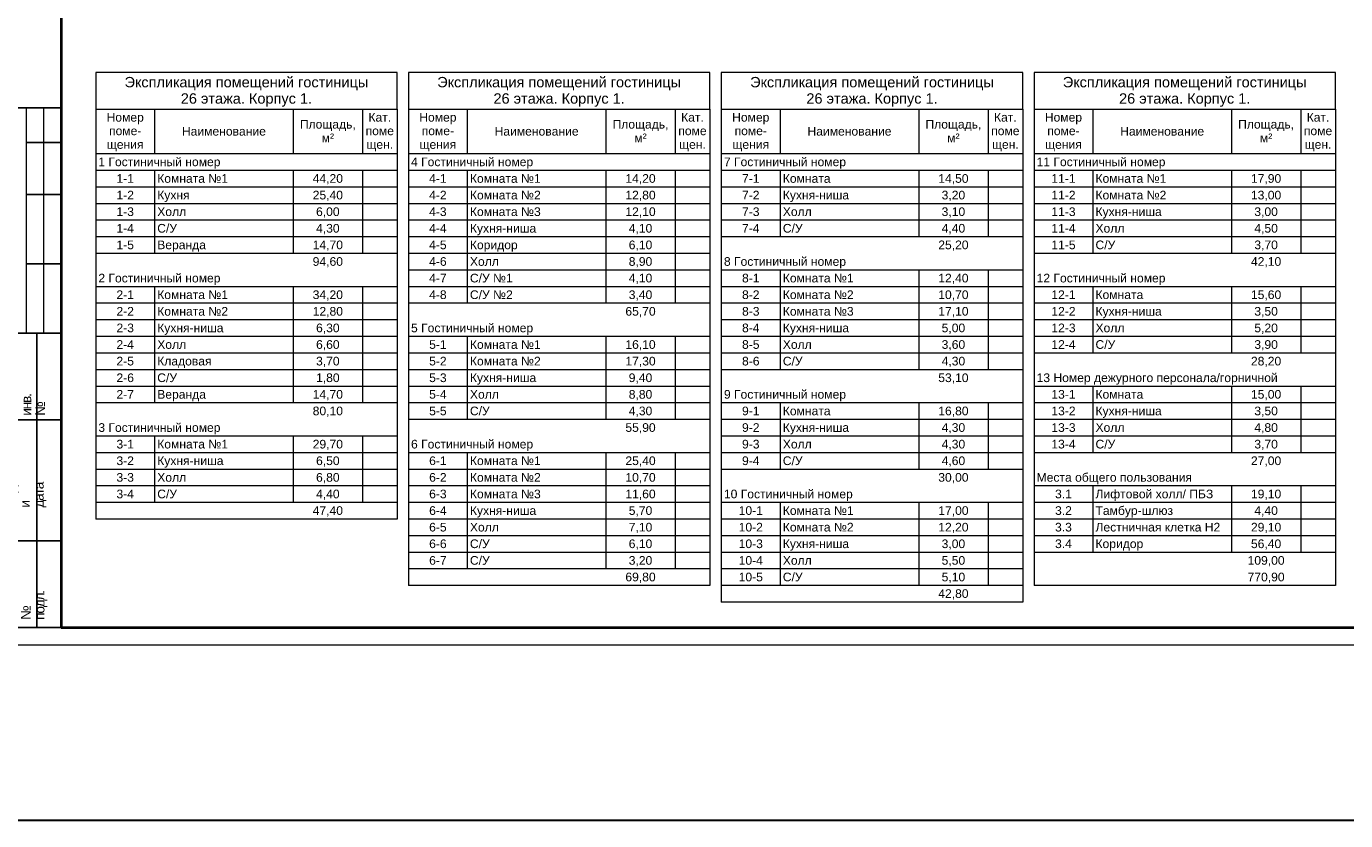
# Model space of a CAD drawing. Header units: millimetres. Extents: x 303602 to 13248484, y -10200551 to -26241.
# Tile 39 of 51: x 868067 to 906153, y -104490 to -81571. Entities that reach past the tile are written whole.
import ezdxf

# ---------------------------------------------------------------- set-up
doc = ezdxf.new("R2010")
doc.units = ezdxf.units.MM
for name, color, linetype, lineweight in [('A-010-M_LINE-T', 7, 'Continuous', 18), ('format-line3', 7, 'Continuous', 13), ('RC-Извещатели_пожарные', 1, 'Continuous', 30), ('Z-000-P_SCHED', 7, 'Continuous', 20), ('Рамка', 7, 'Continuous', 18)]:
    doc.layers.add(name, color=color, linetype=linetype, lineweight=lineweight)
doc.layers.add('формат', color=250, linetype='Continuous')
doc.styles.add('Arial', font='arial.ttf', dxfattribs={"width": 0.9, "height": 700})
doc.styles.add('Arial_4', font='arial.ttf', dxfattribs={"height": 3})
doc.styles.add('Arial_5', font='arial.ttf', dxfattribs={"height": 2.5})

# ---------------------------------------------------------------- blocks, each defined once
blk = doc.blocks.new('*U39')
for p, q in [((-574, 155), (-589, 155)), ((-574, 145), (-584, 145)), ((-574, 130), (-584, 130)), ((-574, 110), (-584, 110)), ((-574, 90), (-587, 90)), ((-581, 5), (-581, 90)), ((-574, 65), (-587, 65)), ((-574, 30), (-587, 30)), ((-574, 5), (-587, 5))]:
    blk.add_line(p, q)
at = {"color": 0, "lineweight": 0}
blk.add_lwpolyline([(-594, 0), (0, 0), (0, 420), (-594, 420)], close=True, dxfattribs=at)
at = {"lineweight": 40}
blk.add_lwpolyline([(-574, 5), (-5, 5), (-5, 415), (-574, 415)], close=True, dxfattribs=at)
at = {"layer": 'format-line3', "linetype": 'ByBlock'}
for p, q in [((-584, 90), (-584, 155)), ((-579, 90), (-579, 155))]:
    blk.add_line(p, q, dxfattribs=at)
at = {"char_height": 2.8, "width": 0.2, "attachment_point": 4, "rotation": 90, "line_spacing_factor": 0.857143, "style": 'Arial'}
for s, insert in [('{\\W0.62543;\\T0.75; \\W1;Взаим. инв. №}', (-584, 66.14)), ('{\\W0.5838;\\T0.8; \\W1;Подп. и дата}', (-584, 39.63)), ('{\\W0.5838;\\T0.8; \\W1;Инв. № подл.}', (-583.77, 7.25))]:
    blk.add_mtext(s, dxfattribs=dict(at, insert=insert))
at = {"style": 'Arial', "width": 0.9, "flags": 8}
blk.add_attdef('FORMAT', (-36.87, 1.26), '', height=2.8, dxfattribs=at)

msp = doc.modelspace()

# ---------------------------------------------------------------- linework, layer by layer
at = {"layer": 'A-010-M_LINE-T'}
for p, q in [((870070, -82904), (870070, -83962)), ((878770, -82904), (870070, -82904)), ((878770, -83962), (878770, -82904)), ((879097, -82904), (879097, -83962)), ((887797, -82904), (879097, -82904)), ((887797, -83962), (887797, -82904)), ((888130, -82904), (888130, -83962)), ((896830, -82904), (888130, -82904)), ((896830, -83962), (896830, -82904)), ((897157, -82904), (897157, -83962)), ((905857, -82904), (897157, -82904)), ((905857, -83962), (905857, -82904)), ((870070, -83962), (870070, -95792)), ((870070, -83962), (878770, -83962)), ((871770, -83962), (871770, -85250)), ((875770, -83962), (875770, -85250)), ((877770, -83962), (877770, -85250)), ((878770, -83962), (878770, -95792)), ((879097, -83962), (879097, -97709)), ((879097, -83962), (887797, -83962)), ((880797, -83962), (880797, -85250)), ((884797, -83962), (884797, -85250)), ((886797, -83962), (886797, -85250)), ((887797, -83962), (887797, -97709)), ((888130, -83962), (888130, -98188)), ((888130, -83962), (896830, -83962)), ((889830, -83962), (889830, -85250)), ((893830, -83962), (893830, -85250)), ((895830, -83962), (895830, -85250)), ((896830, -83962), (896830, -98188)), ((897157, -83962), (897157, -97709)), ((897157, -83962), (905857, -83962)), ((898857, -83962), (898857, -85250)), ((902857, -83962), (902857, -85250)), ((904857, -83962), (904857, -85250)), ((905857, -83962), (905857, -97709)), ((871770, -85250), (870070, -85250)), ((875770, -85250), (871770, -85250)), ((877770, -85250), (875770, -85250)), ((878770, -85250), (877770, -85250)), ((880797, -85250), (879097, -85250)), ((884797, -85250), (880797, -85250)), ((886797, -85250), (884797, -85250)), ((887797, -85250), (886797, -85250)), ((889830, -85250), (888130, -85250)), ((893830, -85250), (889830, -85250)), ((895830, -85250), (893830, -85250)), ((896830, -85250), (895830, -85250)), ((898857, -85250), (897157, -85250)), ((902857, -85250), (898857, -85250)), ((904857, -85250), (902857, -85250)), ((905857, -85250), (904857, -85250)), ((871770, -85729), (870070, -85729)), ((875770, -85729), (871770, -85729)), ((871770, -85729), (871770, -86208)), ((877770, -85729), (875770, -85729)), ((875770, -85729), (875770, -86208)), ((878770, -85729), (877770, -85729)), ((877770, -85729), (877770, -86208)), ((880797, -85729), (879097, -85729)), ((884797, -85729), (880797, -85729)), ((880797, -85729), (880797, -86208)), ((886797, -85729), (884797, -85729)), ((884797, -85729), (884797, -86208)), ((887797, -85729), (886797, -85729)), ((886797, -85729), (886797, -86208)), ((889830, -85729), (888130, -85729)), ((893830, -85729), (889830, -85729)), ((889830, -85729), (889830, -86208)), ((895830, -85729), (893830, -85729)), ((893830, -85729), (893830, -86208)), ((896830, -85729), (895830, -85729)), ((895830, -85729), (895830, -86208)), ((898857, -85729), (897157, -85729)), ((902857, -85729), (898857, -85729)), ((898857, -85729), (898857, -86208)), ((904857, -85729), (902857, -85729)), ((902857, -85729), (902857, -86208)), ((905857, -85729), (904857, -85729)), ((904857, -85729), (904857, -86208)), ((871770, -86208), (870070, -86208)), ((875770, -86208), (871770, -86208)), ((871770, -86208), (871770, -86687)), ((877770, -86208), (875770, -86208)), ((875770, -86208), (875770, -86687)), ((878770, -86208), (877770, -86208)), ((877770, -86208), (877770, -86687)), ((880797, -86208), (879097, -86208)), ((884797, -86208), (880797, -86208)), ((880797, -86208), (880797, -86687)), ((886797, -86208), (884797, -86208)), ((884797, -86208), (884797, -86687)), ((887797, -86208), (886797, -86208)), ((886797, -86208), (886797, -86687)), ((889830, -86208), (888130, -86208)), ((893830, -86208), (889830, -86208)), ((889830, -86208), (889830, -86687)), ((895830, -86208), (893830, -86208)), ((893830, -86208), (893830, -86687)), ((896830, -86208), (895830, -86208)), ((895830, -86208), (895830, -86687)), ((898857, -86208), (897157, -86208)), ((902857, -86208), (898857, -86208)), ((898857, -86208), (898857, -86687)), ((904857, -86208), (902857, -86208)), ((902857, -86208), (902857, -86687)), ((905857, -86208), (904857, -86208)), ((904857, -86208), (904857, -86687)), ((871770, -86687), (870070, -86687)), ((875770, -86687), (871770, -86687)), ((871770, -86687), (871770, -87167)), ((877770, -86687), (875770, -86687)), ((875770, -86687), (875770, -87167)), ((878770, -86687), (877770, -86687)), ((877770, -86687), (877770, -87167)), ((880797, -86687), (879097, -86687)), ((884797, -86687), (880797, -86687)), ((880797, -86687), (880797, -87167)), ((886797, -86687), (884797, -86687)), ((884797, -86687), (884797, -87167)), ((887797, -86687), (886797, -86687)), ((886797, -86687), (886797, -87167)), ((889830, -86687), (888130, -86687)), ((893830, -86687), (889830, -86687)), ((889830, -86687), (889830, -87167)), ((895830, -86687), (893830, -86687)), ((893830, -86687), (893830, -87167)), ((896830, -86687), (895830, -86687)), ((895830, -86687), (895830, -87167)), ((898857, -86687), (897157, -86687)), ((902857, -86687), (898857, -86687)), ((898857, -86687), (898857, -87167)), ((904857, -86687), (902857, -86687)), ((902857, -86687), (902857, -87167)), ((905857, -86687), (904857, -86687)), ((904857, -86687), (904857, -87167)), ((871770, -87167), (870070, -87167)), ((875770, -87167), (871770, -87167)), ((871770, -87167), (871770, -87646)), ((877770, -87167), (875770, -87167)), ((875770, -87167), (875770, -87646)), ((878770, -87167), (877770, -87167)), ((877770, -87167), (877770, -87646)), ((880797, -87167), (879097, -87167)), ((884797, -87167), (880797, -87167)), ((880797, -87167), (880797, -87646)), ((886797, -87167), (884797, -87167)), ((884797, -87167), (884797, -87646)), ((887797, -87167), (886797, -87167)), ((886797, -87167), (886797, -87646)), ((889830, -87167), (888130, -87167)), ((893830, -87167), (889830, -87167)), ((889830, -87167), (889830, -87646)), ((895830, -87167), (893830, -87167)), ((893830, -87167), (893830, -87646)), ((896830, -87167), (895830, -87167)), ((895830, -87167), (895830, -87646)), ((898857, -87167), (897157, -87167)), ((902857, -87167), (898857, -87167)), ((898857, -87167), (898857, -87646)), ((904857, -87167), (902857, -87167)), ((902857, -87167), (902857, -87646)), ((905857, -87167), (904857, -87167)), ((904857, -87167), (904857, -87646)), ((871770, -87646), (870070, -87646)), ((875770, -87646), (871770, -87646)), ((871770, -87646), (871770, -88125)), ((877770, -87646), (875770, -87646)), ((875770, -87646), (875770, -88125)), ((878770, -87646), (877770, -87646)), ((877770, -87646), (877770, -88125)), ((880797, -87646), (879097, -87646)), ((884797, -87646), (880797, -87646)), ((880797, -87646), (880797, -88125)), ((886797, -87646), (884797, -87646)), ((884797, -87646), (884797, -88125)), ((887797, -87646), (886797, -87646)), ((886797, -87646), (886797, -88125)), ((889830, -87646), (888130, -87646)), ((893830, -87646), (889830, -87646)), ((895830, -87646), (893830, -87646)), ((896830, -87646), (895830, -87646)), ((898857, -87646), (897157, -87646)), ((902857, -87646), (898857, -87646)), ((898857, -87646), (898857, -88125)), ((904857, -87646), (902857, -87646)), ((902857, -87646), (902857, -88125)), ((905857, -87646), (904857, -87646)), ((904857, -87646), (904857, -88125)), ((871770, -88125), (870070, -88125)), ((875770, -88125), (871770, -88125)), ((877770, -88125), (875770, -88125)), ((878770, -88125), (877770, -88125)), ((880797, -88125), (879097, -88125)), ((884797, -88125), (880797, -88125)), ((880797, -88125), (880797, -88604)), ((886797, -88125), (884797, -88125)), ((884797, -88125), (884797, -88604)), ((887797, -88125), (886797, -88125)), ((886797, -88125), (886797, -88604)), ((898857, -88125), (897157, -88125)), ((902857, -88125), (898857, -88125)), ((904857, -88125), (902857, -88125)), ((905857, -88125), (904857, -88125)), ((880797, -88604), (879097, -88604)), ((884797, -88604), (880797, -88604)), ((880797, -88604), (880797, -89083)), ((886797, -88604), (884797, -88604)), ((884797, -88604), (884797, -89083)), ((887797, -88604), (886797, -88604)), ((886797, -88604), (886797, -89083)), ((889830, -88604), (888130, -88604)), ((893830, -88604), (889830, -88604)), ((889830, -88604), (889830, -89083)), ((895830, -88604), (893830, -88604)), ((893830, -88604), (893830, -89083)), ((896830, -88604), (895830, -88604)), ((895830, -88604), (895830, -89083)), ((871770, -89083), (870070, -89083)), ((875770, -89083), (871770, -89083)), ((871770, -89083), (871770, -89562)), ((877770, -89083), (875770, -89083)), ((875770, -89083), (875770, -89562)), ((878770, -89083), (877770, -89083)), ((877770, -89083), (877770, -89562)), ((880797, -89083), (879097, -89083)), ((884797, -89083), (880797, -89083)), ((880797, -89083), (880797, -89562)), ((886797, -89083), (884797, -89083)), ((884797, -89083), (884797, -89562)), ((887797, -89083), (886797, -89083)), ((886797, -89083), (886797, -89562)), ((889830, -89083), (888130, -89083)), ((893830, -89083), (889830, -89083)), ((889830, -89083), (889830, -89562)), ((895830, -89083), (893830, -89083)), ((893830, -89083), (893830, -89562)), ((896830, -89083), (895830, -89083)), ((895830, -89083), (895830, -89562)), ((898857, -89083), (897157, -89083)), ((902857, -89083), (898857, -89083)), ((898857, -89083), (898857, -89562)), ((904857, -89083), (902857, -89083)), ((902857, -89083), (902857, -89562)), ((905857, -89083), (904857, -89083)), ((904857, -89083), (904857, -89562)), ((871770, -89562), (870070, -89562)), ((875770, -89562), (871770, -89562)), ((871770, -89562), (871770, -90042)), ((877770, -89562), (875770, -89562)), ((875770, -89562), (875770, -90042)), ((878770, -89562), (877770, -89562)), ((877770, -89562), (877770, -90042)), ((880797, -89562), (879097, -89562)), ((884797, -89562), (880797, -89562)), ((886797, -89562), (884797, -89562)), ((887797, -89562), (886797, -89562)), ((889830, -89562), (888130, -89562)), ((893830, -89562), (889830, -89562)), ((889830, -89562), (889830, -90042)), ((895830, -89562), (893830, -89562)), ((893830, -89562), (893830, -90042)), ((896830, -89562), (895830, -89562)), ((895830, -89562), (895830, -90042)), ((898857, -89562), (897157, -89562)), ((902857, -89562), (898857, -89562)), ((898857, -89562), (898857, -90042)), ((904857, -89562), (902857, -89562)), ((902857, -89562), (902857, -90042)), ((905857, -89562), (904857, -89562)), ((904857, -89562), (904857, -90042)), ((871770, -90042), (870070, -90042)), ((875770, -90042), (871770, -90042)), ((871770, -90042), (871770, -90521)), ((877770, -90042), (875770, -90042)), ((875770, -90042), (875770, -90521)), ((878770, -90042), (877770, -90042)), ((877770, -90042), (877770, -90521)), ((889830, -90042), (888130, -90042)), ((893830, -90042), (889830, -90042)), ((889830, -90042), (889830, -90521)), ((895830, -90042), (893830, -90042)), ((893830, -90042), (893830, -90521)), ((896830, -90042), (895830, -90042)), ((895830, -90042), (895830, -90521)), ((898857, -90042), (897157, -90042)), ((902857, -90042), (898857, -90042)), ((898857, -90042), (898857, -90521)), ((904857, -90042), (902857, -90042)), ((902857, -90042), (902857, -90521)), ((905857, -90042), (904857, -90042)), ((904857, -90042), (904857, -90521)), ((871770, -90521), (870070, -90521)), ((875770, -90521), (871770, -90521)), ((871770, -90521), (871770, -91000)), ((877770, -90521), (875770, -90521)), ((875770, -90521), (875770, -91000)), ((878770, -90521), (877770, -90521)), ((877770, -90521), (877770, -91000)), ((880797, -90521), (879097, -90521)), ((884797, -90521), (880797, -90521)), ((880797, -90521), (880797, -91000)), ((886797, -90521), (884797, -90521)), ((884797, -90521), (884797, -91000)), ((887797, -90521), (886797, -90521)), ((886797, -90521), (886797, -91000)), ((889830, -90521), (888130, -90521)), ((893830, -90521), (889830, -90521)), ((889830, -90521), (889830, -91000)), ((895830, -90521), (893830, -90521)), ((893830, -90521), (893830, -91000)), ((896830, -90521), (895830, -90521)), ((895830, -90521), (895830, -91000)), ((898857, -90521), (897157, -90521)), ((902857, -90521), (898857, -90521)), ((898857, -90521), (898857, -91000)), ((904857, -90521), (902857, -90521)), ((902857, -90521), (902857, -91000)), ((905857, -90521), (904857, -90521)), ((904857, -90521), (904857, -91000)), ((871770, -91000), (870070, -91000)), ((875770, -91000), (871770, -91000)), ((871770, -91000), (871770, -91479)), ((877770, -91000), (875770, -91000)), ((875770, -91000), (875770, -91479)), ((878770, -91000), (877770, -91000)), ((877770, -91000), (877770, -91479)), ((880797, -91000), (879097, -91000)), ((884797, -91000), (880797, -91000)), ((880797, -91000), (880797, -91479)), ((886797, -91000), (884797, -91000)), ((884797, -91000), (884797, -91479)), ((887797, -91000), (886797, -91000)), ((886797, -91000), (886797, -91479)), ((889830, -91000), (888130, -91000)), ((893830, -91000), (889830, -91000)), ((889830, -91000), (889830, -91479)), ((895830, -91000), (893830, -91000)), ((893830, -91000), (893830, -91479)), ((896830, -91000), (895830, -91000)), ((895830, -91000), (895830, -91479)), ((898857, -91000), (897157, -91000)), ((902857, -91000), (898857, -91000)), ((904857, -91000), (902857, -91000)), ((905857, -91000), (904857, -91000)), ((871770, -91479), (870070, -91479)), ((875770, -91479), (871770, -91479)), ((871770, -91479), (871770, -91958)), ((877770, -91479), (875770, -91479)), ((875770, -91479), (875770, -91958)), ((878770, -91479), (877770, -91479)), ((877770, -91479), (877770, -91958)), ((880797, -91479), (879097, -91479)), ((884797, -91479), (880797, -91479)), ((880797, -91479), (880797, -91958)), ((886797, -91479), (884797, -91479)), ((884797, -91479), (884797, -91958)), ((887797, -91479), (886797, -91479)), ((886797, -91479), (886797, -91958)), ((889830, -91479), (888130, -91479)), ((893830, -91479), (889830, -91479)), ((895830, -91479), (893830, -91479)), ((896830, -91479), (895830, -91479)), ((871770, -91958), (870070, -91958)), ((875770, -91958), (871770, -91958)), ((871770, -91958), (871770, -92438)), ((877770, -91958), (875770, -91958)), ((875770, -91958), (875770, -92438)), ((878770, -91958), (877770, -91958)), ((877770, -91958), (877770, -92438)), ((880797, -91958), (879097, -91958)), ((884797, -91958), (880797, -91958)), ((880797, -91958), (880797, -92438)), ((886797, -91958), (884797, -91958)), ((884797, -91958), (884797, -92438)), ((887797, -91958), (886797, -91958)), ((886797, -91958), (886797, -92438)), ((898857, -91958), (897157, -91958)), ((902857, -91958), (898857, -91958)), ((898857, -91958), (898857, -92438)), ((904857, -91958), (902857, -91958)), ((902857, -91958), (902857, -92438)), ((905857, -91958), (904857, -91958)), ((904857, -91958), (904857, -92438)), ((871770, -92438), (870070, -92438)), ((875770, -92438), (871770, -92438)), ((877770, -92438), (875770, -92438)), ((878770, -92438), (877770, -92438)), ((880797, -92438), (879097, -92438)), ((884797, -92438), (880797, -92438)), ((880797, -92438), (880797, -92917)), ((886797, -92438), (884797, -92438)), ((884797, -92438), (884797, -92917)), ((887797, -92438), (886797, -92438)), ((886797, -92438), (886797, -92917)), ((889830, -92438), (888130, -92438)), ((893830, -92438), (889830, -92438)), ((889830, -92438), (889830, -92917)), ((895830, -92438), (893830, -92438)), ((893830, -92438), (893830, -92917)), ((896830, -92438), (895830, -92438)), ((895830, -92438), (895830, -92917)), ((898857, -92438), (897157, -92438)), ((902857, -92438), (898857, -92438)), ((898857, -92438), (898857, -92917)), ((904857, -92438), (902857, -92438)), ((902857, -92438), (902857, -92917)), ((905857, -92438), (904857, -92438)), ((904857, -92438), (904857, -92917)), ((880797, -92917), (879097, -92917)), ((884797, -92917), (880797, -92917)), ((886797, -92917), (884797, -92917)), ((887797, -92917), (886797, -92917)), ((889830, -92917), (888130, -92917)), ((893830, -92917), (889830, -92917)), ((889830, -92917), (889830, -93396)), ((895830, -92917), (893830, -92917)), ((893830, -92917), (893830, -93396)), ((896830, -92917), (895830, -92917)), ((895830, -92917), (895830, -93396)), ((898857, -92917), (897157, -92917)), ((902857, -92917), (898857, -92917)), ((898857, -92917), (898857, -93396)), ((904857, -92917), (902857, -92917)), ((902857, -92917), (902857, -93396)), ((905857, -92917), (904857, -92917)), ((904857, -92917), (904857, -93396)), ((871770, -93396), (870070, -93396)), ((875770, -93396), (871770, -93396)), ((871770, -93396), (871770, -93875)), ((877770, -93396), (875770, -93396)), ((875770, -93396), (875770, -93875)), ((878770, -93396), (877770, -93396)), ((877770, -93396), (877770, -93875)), ((889830, -93396), (888130, -93396)), ((893830, -93396), (889830, -93396)), ((889830, -93396), (889830, -93875)), ((895830, -93396), (893830, -93396)), ((893830, -93396), (893830, -93875)), ((896830, -93396), (895830, -93396)), ((895830, -93396), (895830, -93875)), ((898857, -93396), (897157, -93396)), ((902857, -93396), (898857, -93396)), ((898857, -93396), (898857, -93875)), ((904857, -93396), (902857, -93396)), ((902857, -93396), (902857, -93875)), ((905857, -93396), (904857, -93396)), ((904857, -93396), (904857, -93875)), ((871770, -93875), (870070, -93875)), ((875770, -93875), (871770, -93875)), ((871770, -93875), (871770, -94354)), ((877770, -93875), (875770, -93875)), ((875770, -93875), (875770, -94354)), ((878770, -93875), (877770, -93875)), ((877770, -93875), (877770, -94354)), ((880797, -93875), (879097, -93875)), ((884797, -93875), (880797, -93875)), ((880797, -93875), (880797, -94354)), ((886797, -93875), (884797, -93875)), ((884797, -93875), (884797, -94354)), ((887797, -93875), (886797, -93875)), ((886797, -93875), (886797, -94354)), ((889830, -93875), (888130, -93875)), ((893830, -93875), (889830, -93875)), ((889830, -93875), (889830, -94354)), ((895830, -93875), (893830, -93875)), ((893830, -93875), (893830, -94354)), ((896830, -93875), (895830, -93875)), ((895830, -93875), (895830, -94354)), ((898857, -93875), (897157, -93875)), ((902857, -93875), (898857, -93875)), ((904857, -93875), (902857, -93875)), ((905857, -93875), (904857, -93875)), ((871770, -94354), (870070, -94354)), ((875770, -94354), (871770, -94354)), ((871770, -94354), (871770, -94833)), ((877770, -94354), (875770, -94354)), ((875770, -94354), (875770, -94833)), ((878770, -94354), (877770, -94354)), ((877770, -94354), (877770, -94833)), ((880797, -94354), (879097, -94354)), ((884797, -94354), (880797, -94354)), ((880797, -94354), (880797, -94833)), ((886797, -94354), (884797, -94354)), ((884797, -94354), (884797, -94833)), ((887797, -94354), (886797, -94354)), ((886797, -94354), (886797, -94833)), ((889830, -94354), (888130, -94354)), ((893830, -94354), (889830, -94354)), ((895830, -94354), (893830, -94354)), ((896830, -94354), (895830, -94354)), ((871770, -94833), (870070, -94833)), ((875770, -94833), (871770, -94833)), ((871770, -94833), (871770, -95313)), ((877770, -94833), (875770, -94833)), ((875770, -94833), (875770, -95313)), ((878770, -94833), (877770, -94833)), ((877770, -94833), (877770, -95313)), ((880797, -94833), (879097, -94833)), ((884797, -94833), (880797, -94833)), ((880797, -94833), (880797, -95313)), ((886797, -94833), (884797, -94833)), ((884797, -94833), (884797, -95313)), ((887797, -94833), (886797, -94833)), ((886797, -94833), (886797, -95313)), ((898857, -94833), (897157, -94833)), ((902857, -94833), (898857, -94833)), ((898857, -94833), (898857, -95313)), ((904857, -94833), (902857, -94833)), ((902857, -94833), (902857, -95313)), ((905857, -94833), (904857, -94833)), ((904857, -94833), (904857, -95313)), ((871770, -95313), (870070, -95313)), ((875770, -95313), (871770, -95313)), ((877770, -95313), (875770, -95313)), ((878770, -95313), (877770, -95313)), ((880797, -95313), (879097, -95313)), ((884797, -95313), (880797, -95313)), ((880797, -95313), (880797, -95792)), ((886797, -95313), (884797, -95313)), ((884797, -95313), (884797, -95792)), ((887797, -95313), (886797, -95313)), ((886797, -95313), (886797, -95792)), ((889830, -95313), (888130, -95313)), ((893830, -95313), (889830, -95313)), ((889830, -95313), (889830, -95792)), ((895830, -95313), (893830, -95313)), ((893830, -95313), (893830, -95792)), ((896830, -95313), (895830, -95313)), ((895830, -95313), (895830, -95792)), ((898857, -95313), (897157, -95313)), ((902857, -95313), (898857, -95313)), ((898857, -95313), (898857, -95792)), ((904857, -95313), (902857, -95313)), ((902857, -95313), (902857, -95792)), ((905857, -95313), (904857, -95313)), ((904857, -95313), (904857, -95792)), ((878770, -95792), (870070, -95792)), ((880797, -95792), (879097, -95792)), ((884797, -95792), (880797, -95792)), ((880797, -95792), (880797, -96271)), ((886797, -95792), (884797, -95792)), ((884797, -95792), (884797, -96271)), ((887797, -95792), (886797, -95792)), ((886797, -95792), (886797, -96271)), ((889830, -95792), (888130, -95792)), ((893830, -95792), (889830, -95792)), ((889830, -95792), (889830, -96271)), ((895830, -95792), (893830, -95792)), ((893830, -95792), (893830, -96271)), ((896830, -95792), (895830, -95792)), ((895830, -95792), (895830, -96271)), ((898857, -95792), (897157, -95792)), ((902857, -95792), (898857, -95792)), ((898857, -95792), (898857, -96271)), ((904857, -95792), (902857, -95792)), ((902857, -95792), (902857, -96271)), ((905857, -95792), (904857, -95792)), ((904857, -95792), (904857, -96271)), ((880797, -96271), (879097, -96271)), ((884797, -96271), (880797, -96271)), ((880797, -96271), (880797, -96750)), ((886797, -96271), (884797, -96271)), ((884797, -96271), (884797, -96750)), ((887797, -96271), (886797, -96271)), ((886797, -96271), (886797, -96750)), ((889830, -96271), (888130, -96271)), ((893830, -96271), (889830, -96271)), ((889830, -96271), (889830, -96750)), ((895830, -96271), (893830, -96271)), ((893830, -96271), (893830, -96750)), ((896830, -96271), (895830, -96271)), ((895830, -96271), (895830, -96750)), ((898857, -96271), (897157, -96271)), ((902857, -96271), (898857, -96271)), ((898857, -96271), (898857, -96750)), ((904857, -96271), (902857, -96271)), ((902857, -96271), (902857, -96750)), ((905857, -96271), (904857, -96271)), ((904857, -96271), (904857, -96750)), ((880797, -96750), (879097, -96750)), ((884797, -96750), (880797, -96750)), ((880797, -96750), (880797, -97229)), ((886797, -96750), (884797, -96750)), ((884797, -96750), (884797, -97229)), ((887797, -96750), (886797, -96750)), ((886797, -96750), (886797, -97229)), ((889830, -96750), (888130, -96750)), ((893830, -96750), (889830, -96750)), ((889830, -96750), (889830, -97229)), ((895830, -96750), (893830, -96750)), ((893830, -96750), (893830, -97229)), ((896830, -96750), (895830, -96750)), ((895830, -96750), (895830, -97229)), ((898857, -96750), (897157, -96750)), ((902857, -96750), (898857, -96750)), ((904857, -96750), (902857, -96750)), ((905857, -96750), (904857, -96750)), ((880797, -97229), (879097, -97229)), ((884797, -97229), (880797, -97229)), ((886797, -97229), (884797, -97229)), ((887797, -97229), (886797, -97229)), ((889830, -97229), (888130, -97229)), ((893830, -97229), (889830, -97229)), ((889830, -97229), (889830, -97709)), ((895830, -97229), (893830, -97229)), ((893830, -97229), (893830, -97709)), ((896830, -97229), (895830, -97229)), ((895830, -97229), (895830, -97709)), ((887797, -97709), (879097, -97709)), ((889830, -97709), (888130, -97709)), ((893830, -97709), (889830, -97709)), ((895830, -97709), (893830, -97709)), ((896830, -97709), (895830, -97709)), ((905857, -97709), (897157, -97709)), ((896830, -98188), (888130, -98188))]:
    msp.add_line(p, q, dxfattribs=at)
at = {"layer": 'RC-Извещатели_пожарные', "lineweight": 30}
msp.add_lwpolyline([(329285, -48338), (1052378, -48338), (1052378, -104490), (329285, -104490)], close=True, dxfattribs=at)
at = {"layer": 'Рамка'}
msp.add_lwpolyline([(869067, -98921), (925967, -98921), (925967, -57921), (869067, -57921)], close=True, dxfattribs=at)

# ---------------------------------------------------------------- block references
at = {"layer": 'формат', "xscale": 100, "yscale": 100, "zscale": 100}
msp.add_blockref('*U39', (926467, -99421), dxfattribs=at)

# ---------------------------------------------------------------- texts
at = {"layer": 'Z-000-P_SCHED', "line_spacing_factor": 0.941778}
for s, insert, char_height, width, attachment_point, style in [('Экспликация помещений гостиницы\\P26 этажа. Корпус 1.', (874420, -83030), 300, 8406.71, 2, 'Arial_4'), ('Экспликация помещений гостиницы\\P26 этажа. Корпус 1.', (883447, -83030), 300, 8406.71, 2, 'Arial_4'), ('Экспликация помещений гостиницы\\P26 этажа. Корпус 1.', (892480, -83030), 300, 8406.71, 2, 'Arial_4'), ('Экспликация помещений гостиницы\\P26 этажа. Корпус 1.', (901507, -83030), 300, 8406.71, 2, 'Arial_4'), ('Номер\\Pпоме-\\Pщения', (870920, -84068), 250, 1285.52, 2, 'Arial_5'), ('Кат.\\Pпоме\\Pщен.', (878270, -84068), 250, 979.44, 2, 'Arial_5'), ('Номер\\Pпоме-\\Pщения', (879947, -84068), 250, 1285.52, 2, 'Arial_5'), ('Кат.\\Pпоме\\Pщен.', (887297, -84068), 250, 979.44, 2, 'Arial_5'), ('Номер\\Pпоме-\\Pщения', (888980, -84068), 250, 1285.52, 2, 'Arial_5'), ('Кат.\\Pпоме\\Pщен.', (896330, -84068), 250, 979.44, 2, 'Arial_5'), ('Номер\\Pпоме-\\Pщения', (898007, -84068), 250, 1285.52, 2, 'Arial_5'), ('Кат.\\Pпоме\\Pщен.', (905357, -84068), 250, 979.44, 2, 'Arial_5'), ('Наименование', (873770, -84472), 250, 2895.47, 2, 'Arial_5'), ('Площадь,\\Pм\\fArial|b0|i0|c238|p34|;²', (876770, -84270), 250, 1925.21, 2, 'Arial_5'), ('Наименование', (882797, -84472), 250, 2895.47, 2, 'Arial_5'), ('Площадь,\\Pм\\fArial|b0|i0|c238|p34|;²', (885797, -84270), 250, 1925.21, 2, 'Arial_5'), ('Наименование', (891830, -84472), 250, 2895.47, 2, 'Arial_5'), ('Площадь,\\Pм\\fArial|b0|i0|c238|p34|;²', (894830, -84270), 250, 1925.21, 2, 'Arial_5'), ('Наименование', (900857, -84472), 250, 2895.47, 2, 'Arial_5'), ('Площадь,\\Pм\\fArial|b0|i0|c238|p34|;²', (903857, -84270), 250, 1925.21, 2, 'Arial_5'), ('1 Гостиничный номер', (870145, -85355), 250, 4211.6, 1, 'Arial_5'), ('4 Гостиничный номер', (879172, -85355), 250, 4211.6, 1, 'Arial_5'), ('7 Гостиничный номер', (888205, -85355), 250, 4211.6, 1, 'Arial_5'), ('11 Гостиничный номер', (897232, -85355), 250, 4444.21, 1, 'Arial_5'), ('1-1', (870920, -85834), 250, 602.97, 2, 'Arial_5'), ('Комната №1', (871845, -85834), 250, 2442.48, 1, 'Arial_5'), ('44,20', (876770, -85834), 250, 1046.78, 2, 'Arial_5'), ('4-1', (879947, -85834), 250, 602.97, 2, 'Arial_5'), ('Комната №1', (880872, -85834), 250, 2442.48, 1, 'Arial_5'), ('14,20', (885797, -85834), 250, 1046.78, 2, 'Arial_5'), ('7-1', (888980, -85834), 250, 602.97, 2, 'Arial_5'), ('Комната', (889905, -85834), 250, 1646.69, 1, 'Arial_5'), ('14,50', (894830, -85834), 250, 1046.78, 2, 'Arial_5'), ('11-1', (898007, -85834), 250, 835.59, 2, 'Arial_5'), ('Комната №1', (898932, -85834), 250, 2442.48, 1, 'Arial_5'), ('17,90', (903857, -85834), 250, 1046.78, 2, 'Arial_5'), ('1-2', (870920, -86314), 250, 602.97, 2, 'Arial_5'), ('Кухня', (871845, -86314), 250, 1104.93, 1, 'Arial_5'), ('25,40', (876770, -86314), 250, 1046.78, 2, 'Arial_5'), ('4-2', (879947, -86314), 250, 602.97, 2, 'Arial_5'), ('Комната №2', (880872, -86314), 250, 2442.48, 1, 'Arial_5'), ('12,80', (885797, -86314), 250, 1046.78, 2, 'Arial_5'), ('7-2', (888980, -86314), 250, 602.97, 2, 'Arial_5'), ('Кухня-ниша', (889905, -86314), 250, 2271.08, 1, 'Arial_5'), ('3,20', (894830, -86314), 250, 814.16, 2, 'Arial_5'), ('11-2', (898007, -86314), 250, 835.59, 2, 'Arial_5'), ('Комната №2', (898932, -86314), 250, 2442.48, 1, 'Arial_5'), ('13,00', (903857, -86314), 250, 1046.78, 2, 'Arial_5'), ('1-3', (870920, -86793), 250, 602.97, 2, 'Arial_5'), ('Холл', (871845, -86793), 250, 994.74, 1, 'Arial_5'), ('6,00', (876770, -86793), 250, 814.16, 2, 'Arial_5'), ('4-3', (879947, -86793), 250, 602.97, 2, 'Arial_5'), ('Комната №3', (880872, -86793), 250, 2442.48, 1, 'Arial_5'), ('12,10', (885797, -86793), 250, 1046.78, 2, 'Arial_5'), ('7-3', (888980, -86793), 250, 602.97, 2, 'Arial_5'), ('Холл', (889905, -86793), 250, 994.74, 1, 'Arial_5'), ('3,10', (894830, -86793), 250, 814.16, 2, 'Arial_5'), ('11-3', (898007, -86793), 250, 835.59, 2, 'Arial_5'), ('Кухня-ниша', (898932, -86793), 250, 2271.08, 1, 'Arial_5'), ('3,00', (903857, -86793), 250, 814.16, 2, 'Arial_5'), ('1-4', (870920, -87272), 250, 602.97, 2, 'Arial_5'), ('С/У', (871845, -87272), 250, 679.49, 1, 'Arial_5'), ('4,30', (876770, -87272), 250, 814.16, 2, 'Arial_5'), ('4-4', (879947, -87272), 250, 602.97, 2, 'Arial_5'), ('Кухня-ниша', (880872, -87272), 250, 2271.08, 1, 'Arial_5'), ('4,10', (885797, -87272), 250, 814.16, 2, 'Arial_5'), ('7-4', (888980, -87272), 250, 602.97, 2, 'Arial_5'), ('С/У', (889905, -87272), 250, 679.49, 1, 'Arial_5'), ('4,40', (894830, -87272), 250, 814.16, 2, 'Arial_5'), ('11-4', (898007, -87272), 250, 835.59, 2, 'Arial_5'), ('Холл', (898932, -87272), 250, 994.74, 1, 'Arial_5'), ('4,50', (903857, -87272), 250, 814.16, 2, 'Arial_5'), ('1-5', (870920, -87751), 250, 602.97, 2, 'Arial_5'), ('Веранда', (871845, -87751), 250, 1680.35, 1, 'Arial_5'), ('14,70', (876770, -87751), 250, 1046.78, 2, 'Arial_5'), ('4-5', (879947, -87751), 250, 602.97, 2, 'Arial_5'), ('Коридор', (880872, -87751), 250, 1646.69, 1, 'Arial_5'), ('6,10', (885797, -87751), 250, 814.16, 2, 'Arial_5'), ('25,20', (894830, -87751), 250, 1046.78, 2, 'Arial_5'), ('11-5', (898007, -87751), 250, 835.59, 2, 'Arial_5'), ('С/У', (898932, -87751), 250, 679.49, 1, 'Arial_5'), ('3,70', (903857, -87751), 250, 814.16, 2, 'Arial_5'), ('94,60', (876770, -88230), 250, 1046.78, 2, 'Arial_5'), ('4-6', (879947, -88230), 250, 602.97, 2, 'Arial_5'), ('Холл', (880872, -88230), 250, 994.74, 1, 'Arial_5'), ('8,90', (885797, -88230), 250, 814.16, 2, 'Arial_5'), ('8 Гостиничный номер', (888205, -88230), 250, 4211.6, 1, 'Arial_5'), ('42,10', (903857, -88230), 250, 1046.78, 2, 'Arial_5'), ('2 Гостиничный номер', (870145, -88709), 250, 4211.6, 1, 'Arial_5'), ('4-7', (879947, -88709), 250, 602.97, 2, 'Arial_5'), ('С/У №1', (880872, -88709), 250, 1475.28, 1, 'Arial_5'), ('4,10', (885797, -88709), 250, 814.16, 2, 'Arial_5'), ('8-1', (888980, -88709), 250, 602.97, 2, 'Arial_5'), ('Комната №1', (889905, -88709), 250, 2442.48, 1, 'Arial_5'), ('12,40', (894830, -88709), 250, 1046.78, 2, 'Arial_5'), ('12 Гостиничный номер', (897232, -88709), 250, 4444.21, 1, 'Arial_5'), ('2-1', (870920, -89189), 250, 602.97, 2, 'Arial_5'), ('Комната №1', (871845, -89189), 250, 2442.48, 1, 'Arial_5'), ('34,20', (876770, -89189), 250, 1046.78, 2, 'Arial_5'), ('4-8', (879947, -89189), 250, 602.97, 2, 'Arial_5'), ('С/У №2', (880872, -89189), 250, 1475.28, 1, 'Arial_5'), ('3,40', (885797, -89189), 250, 814.16, 2, 'Arial_5'), ('8-2', (888980, -89189), 250, 602.97, 2, 'Arial_5'), ('Комната №2', (889905, -89189), 250, 2442.48, 1, 'Arial_5'), ('10,70', (894830, -89189), 250, 1046.78, 2, 'Arial_5'), ('12-1', (898007, -89189), 250, 835.59, 2, 'Arial_5'), ('Комната', (898932, -89189), 250, 1646.69, 1, 'Arial_5'), ('15,60', (903857, -89189), 250, 1046.78, 2, 'Arial_5'), ('2-2', (870920, -89668), 250, 602.97, 2, 'Arial_5'), ('Комната №2', (871845, -89668), 250, 2442.48, 1, 'Arial_5'), ('12,80', (876770, -89668), 250, 1046.78, 2, 'Arial_5'), ('65,70', (885797, -89668), 250, 1046.78, 2, 'Arial_5'), ('8-3', (888980, -89668), 250, 602.97, 2, 'Arial_5'), ('Комната №3', (889905, -89668), 250, 2442.48, 1, 'Arial_5'), ('17,10', (894830, -89668), 250, 1046.78, 2, 'Arial_5'), ('12-2', (898007, -89668), 250, 835.59, 2, 'Arial_5'), ('Кухня-ниша', (898932, -89668), 250, 2271.08, 1, 'Arial_5'), ('3,50', (903857, -89668), 250, 814.16, 2, 'Arial_5'), ('2-3', (870920, -90147), 250, 602.97, 2, 'Arial_5'), ('Кухня-ниша', (871845, -90147), 250, 2271.08, 1, 'Arial_5'), ('6,30', (876770, -90147), 250, 814.16, 2, 'Arial_5'), ('5 Гостиничный номер', (879172, -90147), 250, 4211.6, 1, 'Arial_5'), ('8-4', (888980, -90147), 250, 602.97, 2, 'Arial_5'), ('Кухня-ниша', (889905, -90147), 250, 2271.08, 1, 'Arial_5'), ('5,00', (894830, -90147), 250, 814.16, 2, 'Arial_5'), ('12-3', (898007, -90147), 250, 835.59, 2, 'Arial_5'), ('Холл', (898932, -90147), 250, 994.74, 1, 'Arial_5'), ('5,20', (903857, -90147), 250, 814.16, 2, 'Arial_5'), ('2-4', (870920, -90626), 250, 602.97, 2, 'Arial_5'), ('Холл', (871845, -90626), 250, 994.74, 1, 'Arial_5'), ('6,60', (876770, -90626), 250, 814.16, 2, 'Arial_5'), ('5-1', (879947, -90626), 250, 602.97, 2, 'Arial_5'), ('Комната №1', (880872, -90626), 250, 2442.48, 1, 'Arial_5'), ('16,10', (885797, -90626), 250, 1046.78, 2, 'Arial_5'), ('8-5', (888980, -90626), 250, 602.97, 2, 'Arial_5'), ('Холл', (889905, -90626), 250, 994.74, 1, 'Arial_5'), ('3,60', (894830, -90626), 250, 814.16, 2, 'Arial_5'), ('12-4', (898007, -90626), 250, 835.59, 2, 'Arial_5'), ('С/У', (898932, -90626), 250, 679.49, 1, 'Arial_5'), ('3,90', (903857, -90626), 250, 814.16, 2, 'Arial_5'), ('2-5', (870920, -91105), 250, 602.97, 2, 'Arial_5'), ('Кладовая', (871845, -91105), 250, 1870.12, 1, 'Arial_5'), ('3,70', (876770, -91105), 250, 814.16, 2, 'Arial_5'), ('5-2', (879947, -91105), 250, 602.97, 2, 'Arial_5'), ('Комната №2', (880872, -91105), 250, 2442.48, 1, 'Arial_5'), ('17,30', (885797, -91105), 250, 1046.78, 2, 'Arial_5'), ('8-6', (888980, -91105), 250, 602.97, 2, 'Arial_5'), ('С/У', (889905, -91105), 250, 679.49, 1, 'Arial_5'), ('4,30', (894830, -91105), 250, 814.16, 2, 'Arial_5'), ('28,20', (903857, -91105), 250, 1046.78, 2, 'Arial_5'), ('2-6', (870920, -91585), 250, 602.97, 2, 'Arial_5'), ('С/У', (871845, -91585), 250, 679.49, 1, 'Arial_5'), ('1,80', (876770, -91585), 250, 814.16, 2, 'Arial_5'), ('5-3', (879947, -91585), 250, 602.97, 2, 'Arial_5'), ('Кухня-ниша', (880872, -91585), 250, 2271.08, 1, 'Arial_5'), ('9,40', (885797, -91585), 250, 814.16, 2, 'Arial_5'), ('53,10', (894830, -91585), 250, 1046.78, 2, 'Arial_5'), ('13 Номер дежурного персонала/горничной', (897232, -91585), 250, 8309.94, 1, 'Arial_5'), ('2-7', (870920, -92064), 250, 602.97, 2, 'Arial_5'), ('Веранда', (871845, -92064), 250, 1680.35, 1, 'Arial_5'), ('14,70', (876770, -92064), 250, 1046.78, 2, 'Arial_5'), ('5-4', (879947, -92064), 250, 602.97, 2, 'Arial_5'), ('Холл', (880872, -92064), 250, 994.74, 1, 'Arial_5'), ('8,80', (885797, -92064), 250, 814.16, 2, 'Arial_5'), ('9 Гостиничный номер', (888205, -92064), 250, 4211.6, 1, 'Arial_5'), ('13-1', (898007, -92064), 250, 835.59, 2, 'Arial_5'), ('Комната', (898932, -92064), 250, 1646.69, 1, 'Arial_5'), ('15,00', (903857, -92064), 250, 1046.78, 2, 'Arial_5'), ('80,10', (876770, -92543), 250, 1046.78, 2, 'Arial_5'), ('5-5', (879947, -92543), 250, 602.97, 2, 'Arial_5'), ('С/У', (880872, -92543), 250, 679.49, 1, 'Arial_5'), ('4,30', (885797, -92543), 250, 814.16, 2, 'Arial_5'), ('9-1', (888980, -92543), 250, 602.97, 2, 'Arial_5'), ('Комната', (889905, -92543), 250, 1646.69, 1, 'Arial_5'), ('16,80', (894830, -92543), 250, 1046.78, 2, 'Arial_5'), ('13-2', (898007, -92543), 250, 835.59, 2, 'Arial_5'), ('Кухня-ниша', (898932, -92543), 250, 2271.08, 1, 'Arial_5'), ('3,50', (903857, -92543), 250, 814.16, 2, 'Arial_5'), ('3 Гостиничный номер', (870145, -93022), 250, 4211.6, 1, 'Arial_5'), ('55,90', (885797, -93022), 250, 1046.78, 2, 'Arial_5'), ('9-2', (888980, -93022), 250, 602.97, 2, 'Arial_5'), ('Кухня-ниша', (889905, -93022), 250, 2271.08, 1, 'Arial_5'), ('4,30', (894830, -93022), 250, 814.16, 2, 'Arial_5'), ('13-3', (898007, -93022), 250, 835.59, 2, 'Arial_5'), ('Холл', (898932, -93022), 250, 994.74, 1, 'Arial_5'), ('4,80', (903857, -93022), 250, 814.16, 2, 'Arial_5'), ('3-1', (870920, -93501), 250, 602.97, 2, 'Arial_5'), ('Комната №1', (871845, -93501), 250, 2442.48, 1, 'Arial_5'), ('29,70', (876770, -93501), 250, 1046.78, 2, 'Arial_5'), ('6 Гостиничный номер', (879172, -93501), 250, 4211.6, 1, 'Arial_5'), ('9-3', (888980, -93501), 250, 602.97, 2, 'Arial_5'), ('Холл', (889905, -93501), 250, 994.74, 1, 'Arial_5'), ('4,30', (894830, -93501), 250, 814.16, 2, 'Arial_5'), ('13-4', (898007, -93501), 250, 835.59, 2, 'Arial_5'), ('С/У', (898932, -93501), 250, 679.49, 1, 'Arial_5'), ('3,70', (903857, -93501), 250, 814.16, 2, 'Arial_5'), ('3-2', (870920, -93980), 250, 602.97, 2, 'Arial_5'), ('Кухня-ниша', (871845, -93980), 250, 2271.08, 1, 'Arial_5'), ('6,50', (876770, -93980), 250, 814.16, 2, 'Arial_5'), ('6-1', (879947, -93980), 250, 602.97, 2, 'Arial_5'), ('Комната №1', (880872, -93980), 250, 2442.48, 1, 'Arial_5'), ('25,40', (885797, -93980), 250, 1046.78, 2, 'Arial_5'), ('9-4', (888980, -93980), 250, 602.97, 2, 'Arial_5'), ('С/У', (889905, -93980), 250, 679.49, 1, 'Arial_5'), ('4,60', (894830, -93980), 250, 814.16, 2, 'Arial_5'), ('27,00', (903857, -93980), 250, 1046.78, 2, 'Arial_5'), ('Места общего пользования', (897232, -94460), 250, 5356.32, 1, 'Arial_5'), ('3-3', (870920, -94460), 250, 602.97, 2, 'Arial_5'), ('Холл', (871845, -94460), 250, 994.74, 1, 'Arial_5'), ('6,80', (876770, -94460), 250, 814.16, 2, 'Arial_5'), ('6-2', (879947, -94460), 250, 602.97, 2, 'Arial_5'), ('Комната №2', (880872, -94460), 250, 2442.48, 1, 'Arial_5'), ('10,70', (885797, -94460), 250, 1046.78, 2, 'Arial_5'), ('30,00', (894830, -94460), 250, 1046.78, 2, 'Arial_5'), ('3-4', (870920, -94939), 250, 602.97, 2, 'Arial_5'), ('С/У', (871845, -94939), 250, 679.49, 1, 'Arial_5'), ('4,40', (876770, -94939), 250, 814.16, 2, 'Arial_5'), ('6-3', (879947, -94939), 250, 602.97, 2, 'Arial_5'), ('Комната №3', (880872, -94939), 250, 2442.48, 1, 'Arial_5'), ('11,60', (885797, -94939), 250, 1046.78, 2, 'Arial_5'), ('10 Гостиничный номер', (888205, -94939), 250, 4444.21, 1, 'Arial_5'), ('3.1', (898007, -94939), 250, 581.54, 2, 'Arial_5'), ('Лифтовой холл/ ПБЗ', (898932, -94939), 250, 4052.44, 1, 'Arial_5'), ('19,10', (903857, -94939), 250, 1046.78, 2, 'Arial_5'), ('47,40', (876770, -95418), 250, 1046.78, 2, 'Arial_5'), ('6-4', (879947, -95418), 250, 602.97, 2, 'Arial_5'), ('Кухня-ниша', (880872, -95418), 250, 2271.08, 1, 'Arial_5'), ('5,70', (885797, -95418), 250, 814.16, 2, 'Arial_5'), ('10-1', (888980, -95418), 250, 835.59, 2, 'Arial_5'), ('Комната №1', (889905, -95418), 250, 2442.48, 1, 'Arial_5'), ('17,00', (894830, -95418), 250, 1046.78, 2, 'Arial_5'), ('3.2', (898007, -95418), 250, 581.54, 2, 'Arial_5'), ('Тамбур-шлюз', (898932, -95418), 250, 2659.79, 1, 'Arial_5'), ('4,40', (903857, -95418), 250, 814.16, 2, 'Arial_5'), ('6-5', (879947, -95897), 250, 602.97, 2, 'Arial_5'), ('Холл', (880872, -95897), 250, 994.74, 1, 'Arial_5'), ('7,10', (885797, -95897), 250, 814.16, 2, 'Arial_5'), ('10-2', (888980, -95897), 250, 835.59, 2, 'Arial_5'), ('Комната №2', (889905, -95897), 250, 2442.48, 1, 'Arial_5'), ('12,20', (894830, -95897), 250, 1046.78, 2, 'Arial_5'), ('3.3', (898007, -95897), 250, 581.54, 2, 'Arial_5'), ('Лестничная клетка Н2', (898932, -95897), 250, 4300.36, 1, 'Arial_5'), ('29,10', (903857, -95897), 250, 1046.78, 2, 'Arial_5'), ('С/У', (880872, -96376), 250, 679.49, 1, 'Arial_5'), ('6-6', (879947, -96376), 250, 602.97, 2, 'Arial_5'), ('6,10', (885797, -96376), 250, 814.16, 2, 'Arial_5'), ('10-3', (888980, -96376), 250, 835.59, 2, 'Arial_5'), ('Кухня-ниша', (889905, -96376), 250, 2271.08, 1, 'Arial_5'), ('3,00', (894830, -96376), 250, 814.16, 2, 'Arial_5'), ('3.4', (898007, -96376), 250, 581.54, 2, 'Arial_5'), ('Коридор', (898932, -96376), 250, 1646.69, 1, 'Arial_5'), ('56,40', (903857, -96376), 250, 1046.78, 2, 'Arial_5'), ('6-7', (879947, -96856), 250, 602.97, 2, 'Arial_5'), ('С/У', (880872, -96856), 250, 679.49, 1, 'Arial_5'), ('3,20', (885797, -96856), 250, 814.16, 2, 'Arial_5'), ('10-4', (888980, -96856), 250, 835.59, 2, 'Arial_5'), ('Холл', (889905, -96856), 250, 994.74, 1, 'Arial_5'), ('5,50', (894830, -96856), 250, 814.16, 2, 'Arial_5'), ('109,00', (903857, -96856), 250, 1279.39, 2, 'Arial_5'), ('69,80', (885797, -97335), 250, 1046.78, 2, 'Arial_5'), ('10-5', (888980, -97335), 250, 835.59, 2, 'Arial_5'), ('С/У', (889905, -97335), 250, 679.49, 1, 'Arial_5'), ('5,10', (894830, -97335), 250, 814.16, 2, 'Arial_5'), ('770,90', (903857, -97335), 250, 1279.39, 2, 'Arial_5'), ('42,80', (894830, -97814), 250, 1046.78, 2, 'Arial_5')]:
    msp.add_mtext(s, dxfattribs=dict(at, insert=insert, char_height=char_height, width=width, attachment_point=attachment_point, style=style))

doc.saveas('drawing.dxf')
